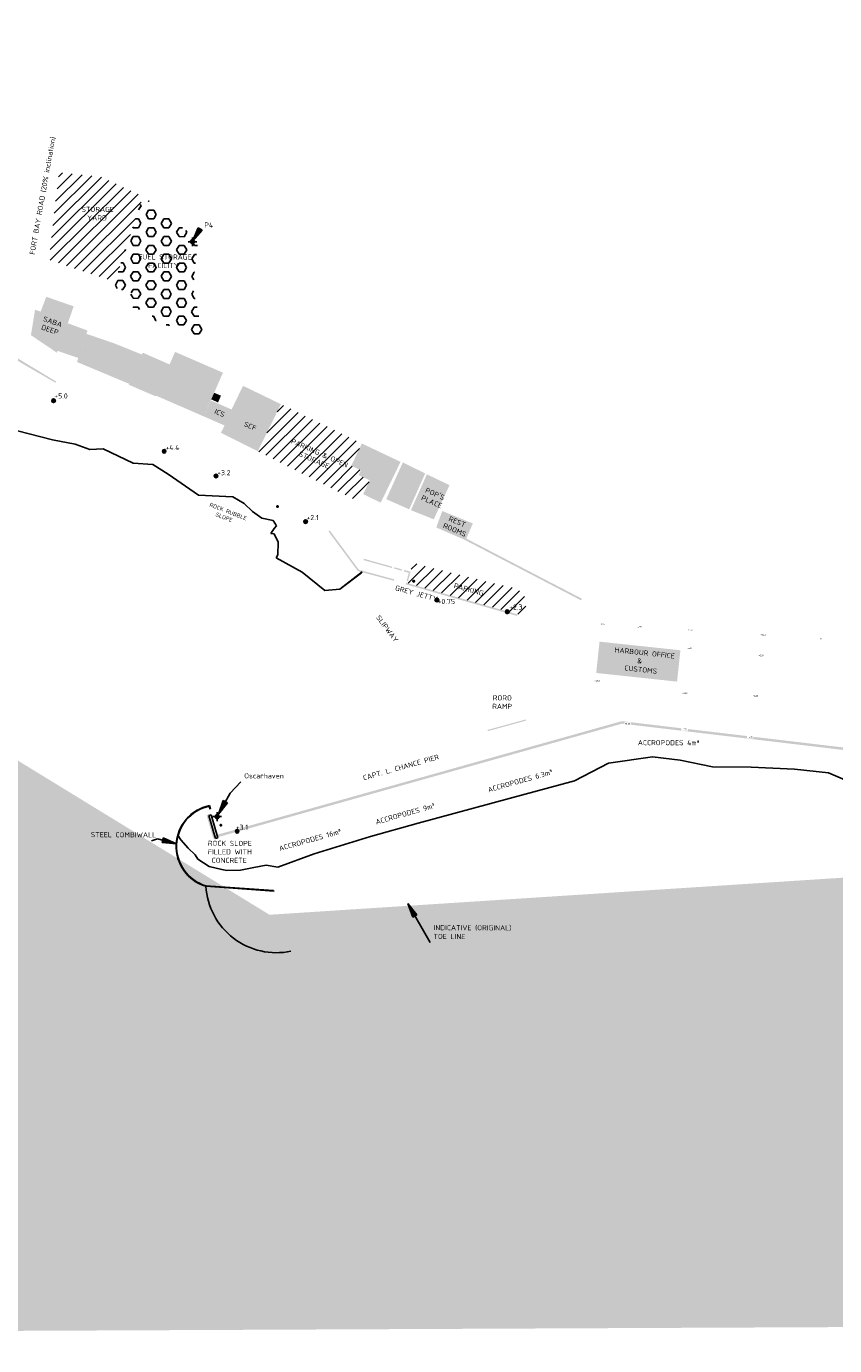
# Model space of a CAD drawing. Header units: metres. Extents: x 2831 to 4656, y -1529 to 547.
# Tile 18 of 20: x 3169 to 3367, y -417 to -94. Entities that reach past the tile are written whole.
import ezdxf

# ---------------------------------------------------------------- set-up
doc = ezdxf.new("R2010")
doc.units = ezdxf.units.M
for name, color, linetype in [('11 Aerial2$0$water', 147, 'Continuous'), ('13 Existing situation$0$Benchmark', 6, 'Continuous'), ('13 Existing situation$0$Coast line', 140, 'Continuous'), ('13 Existing situation$0$Coast line - removed', 140, 'Continuous'), ('13 Existing situation$0$Existing - to be remov', 1, 'Continuous'), ('13 Existing situation$0$Gemeten Grondslag', 7, 'Continuous'), ('13 Existing situation$0$H000BW-HATCH-K253', 253, 'Continuous'), ('13 Existing situation$0$H000H3-TEXT-025', 7, 'Continuous'), ('H000H2-TEXT-018', 1, 'Continuous')]:
    doc.layers.add(name, color=color, linetype=linetype)
doc.layers.add('13 Existing situation$0$Text-exist-remov', color=7, linetype='Continuous', plot=False)
doc.layers.add('13 Existing situation$0$Text-existing', color=7, linetype='Continuous', plot=False)
doc.styles.add('13 Existing situation$0$ISO', font='isocpeur.ttf')
doc.styles.add('13 Existing situation$0$NLCS-ISO', font='NLCS-ISO.ttf')
doc.styles.add('ISO', font='segoeui.ttf')
doc.dimstyles.new('13 Existing situation$0$WB-M1000', dxfattribs={"dimtxt": 2.5, "dimasz": 1, "dimexe": 2, "dimexo": 5, "dimgap": 1, "dimtad": 1, "dimzin": 0, "dimtxsty": '13 Existing situation$0$ISO', "dimblk1": '13 Existing situation$0$dimdot', "dimblk2": '13 Existing situation$0$dimdot', "dimsah": 1, "dimcen": 0, "dimdle": 2, "dimclrd": 1, "dimclre": 9, "dimclrt": 256, "dimadec": 0, "dimazin": 0, "dimtp": 1, "dimtfac": 1, "dimtix": 1, "dimtmove": 0, "dimatfit": 3, "dimldrblk": '13 Existing situation$0$dimpijl', "dimfxl": 2, "dimtolj": 1, "dimtzin": 1, "dimarcsym": 0})
pattern_1 = [(44.85341742, (-475524.3538, -1947884.5048), (-1.3226262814, 1.3302284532), [])]

# ---------------------------------------------------------------- blocks, each defined once
blk = doc.blocks.new('11 Aerial2')
at = {"layer": '11 Aerial2$0$water', "extrusion": (0.038105, -0.020107, 0.999071)}
h = blk.add_hatch(color=256, dxfattribs=at)
h.dxf.hatch_style = 1
h.paths.add_polyline_path([(1285.24, -2645.72), (1271.69, -2658.43), (1249.41, -2714.03), (1230.91, -3003.37), (1331.67, -3167.85), (1334.5, -3167.3), (1334.93, -3166.85), (1336.3, -3166.13), (1339.73, -3170.39), (1344.94, -3186.08), (1381.08, -3305.86), (1299.14, -3347.96), (952.4, -2697.44), (1238.21, -2545.09)])
blk = doc.blocks.new('13 Existing situation$0$dimdot')
at = {"color": 1}
blk.add_line((-1, 0), (1, 0), dxfattribs=at)
at = {"color": 1, "const_width": 0.5}
blk.add_lwpolyline([(-0.25, 0, 1), (0.25, 0, 1)], format="xyb", close=True, dxfattribs=at)
at = {"color": 1}
blk.add_lwpolyline([(0, -2), (0, 2)], dxfattribs=at)
blk = doc.blocks.new('13 Existing situation$0$dimpijl')
at = {"linetype": 'Continuous'}
blk.add_hatch(color=1, dxfattribs=at).paths.add_polyline_path([(0, 0), (-3.5, 0.58), (-3.5, -0.58)])
at = {"color": 1, "linetype": 'Continuous'}
for p, q in [((-3.5, 0.58), (0, 0)), ((-3.5, 0.58), (-3.5, -0.58)), ((0, 0), (-3.5, -0.58))]:
    blk.add_line(p, q, dxfattribs=at)
blk = doc.blocks.new('*E21')
at = {"layer": '13 Existing situation$0$H000H3-TEXT-025'}
for points in [[(-6.42, 141, -2.06), (-4.57, 143.99, -2.06), (-4.41, 143.49, -2.06)], [(0.27, 0.42), (3.1, 5.6), (5.73, 8.39)], [(-10, -6.84, -2.06), (-14.64, -5.64, -2.06), (-16.12, -6.14, -2.06)], [(46.85, -21.36, -2.06), (52.33, -30.88, -2.06)]]:
    blk.add_leader(points, dimstyle='13 Existing situation$0$WB-M1000', dxfattribs=at)
blk = doc.blocks.new('13 Existing situation')
at = {"layer": '13 Existing situation$0$H000BW-HATCH-K253', "extrusion": (0.013271, -0.001077, 0.999911)}
h = blk.add_hatch(dxfattribs=at)
h.set_pattern_fill('ANSI31', color=256, scale=15)
h.set_pattern_definition(pattern_1)
h.paths.add_polyline_path([(3174.36, -150.94), (3190.51, -156.29), (3197.44, -135.37), (3187.01, -130.53), (3176.78, -129.46)])
h = blk.add_hatch(dxfattribs=at)
h.set_pattern_fill('HEX', color=256, scale=10)
h.set_pattern_definition([(359.84461391, (-475524.3538, -1947884.5048), (0.005875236, 2.166380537), [1.250380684, -2.500761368]), (119.83699043, (-475524.3538, -1947884.5048), (-1.8785017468, -1.0781037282), [1.2506689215, -2.501337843]), (59.85223739, (-475523.1034, -1947884.5082), (-1.8726265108, 1.0882768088), [1.2506689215, -2.501337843])])
h.paths.add_polyline_path([(3212.37, -170.2), (3209.68, -157.81), (3210.93, -146.12), (3197.44, -135.37), (3190.04, -157.71), (3194.61, -158.78), (3193.7, -162.19), (3199.27, -164.03), (3200.47, -165.93)])
h = blk.add_hatch(color=256, dxfattribs=at)
h.dxf.hatch_style = 1
h.paths.add_polyline_path([(3173.68, -160), (3180.42, -162.35), (3179.19, -165.9), (3172.31, -163.64)])
h = blk.add_hatch(color=256, dxfattribs=at)
h.dxf.hatch_style = 1
h.paths.add_polyline_path([(3179.19, -165.9), (3170.93, -163.19), (3169.92, -169.43), (3176.28, -173.71)])
h = blk.add_hatch(color=256, dxfattribs=at)
h.dxf.hatch_style = 1
h.paths.add_polyline_path([(3162.99, -171.97), (3161.33, -169.96), (3160.97, -168.35), (3160.91, -166.87), (3161.05, -165.54), (3160.65, -165.5), (3160.51, -166.88), (3160.58, -168.39), (3160.95, -170.18), (3162.66, -172.33), (3164.63, -174.45), (3167.51, -176.22), (3175.94, -181.1), (3176.1, -180.79), (3165.59, -174.46)])
h = blk.add_hatch(color=256, dxfattribs=at)
h.dxf.hatch_style = 1
h.paths.add_polyline_path([(3183.83, -168.3), (3178.96, -166.49), (3176.44, -173.28), (3181.54, -175.02)])
h = blk.add_hatch(color=256, dxfattribs=at)
h.dxf.hatch_style = 1
h.paths.add_polyline_path([(3183.56, -169.1), (3181.21, -176), (3187.02, -178.43), (3190.26, -171.39)])
h = blk.add_hatch(color=256, dxfattribs=at)
h.dxf.hatch_style = 1
h.paths.add_polyline_path([(3190.26, -171.39), (3197.17, -174.16), (3194.01, -181.36), (3187.02, -178.43)])
h = blk.add_hatch(color=256, dxfattribs=at)
h.dxf.hatch_style = 1
h.paths.add_polyline_path([(3197.37, -173.71), (3193.92, -181.58), (3200.57, -184.44), (3203.97, -176.61)])
h = blk.add_hatch(color=256, dxfattribs=at)
h.dxf.hatch_style = 1
h.paths.add_polyline_path([(3212.29, -189.33), (3214.93, -183.56), (3217.07, -178.63), (3205.31, -173.52), (3200.64, -184.27)])
h = blk.add_hatch(color=256, dxfattribs=at)
h.dxf.hatch_style = 1
h.paths.add_polyline_path([(3214.93, -183.56), (3216.59, -184.28), (3215.88, -185.93), (3214.19, -185.19)])
h = blk.add_hatch(color=256, dxfattribs=at)
h.dxf.hatch_style = 1
h.paths.add_polyline_path([(3216.59, -193.39), (3225.64, -197.92), (3231.31, -186.36), (3222.01, -181.85), (3219.2, -187.66), (3217.49, -191.6)])
h = blk.add_hatch(color=256, dxfattribs=at)
h.dxf.hatch_style = 1
h.paths.add_polyline_path([(3217.49, -191.6), (3219.2, -187.66), (3214.11, -185.45), (3212.29, -189.33)])
h = blk.add_hatch(dxfattribs=at)
h.set_pattern_fill('ANSI31', color=256, scale=15)
h.set_pattern_definition(pattern_1)
h.paths.add_polyline_path([(3225.64, -197.92), (3250.58, -210.4), (3253.16, -205.08), (3250.42, -203.75), (3250.96, -202.6), (3248.59, -201.48), (3251.18, -196.01), (3231.31, -186.36)])
h = blk.add_hatch(color=256, dxfattribs=at)
h.dxf.hatch_style = 1
h.paths.add_polyline_path([(3253.16, -205.08), (3250.42, -203.75), (3250.96, -202.6), (3248.59, -201.48), (3251.18, -196.01), (3256.37, -198.47)])
h = blk.add_hatch(color=256, dxfattribs=at)
h.dxf.hatch_style = 1
h.paths.add_polyline_path([(3255.83, -210.54), (3260.7, -200.52), (3256.37, -198.47), (3251.52, -208.45)])
h = blk.add_hatch(color=256, dxfattribs=at)
h.dxf.hatch_style = 1
h.paths.add_polyline_path([(3262.82, -212.18), (3266.75, -203.36), (3261.25, -200.67), (3257.19, -209.67)])
h = blk.add_hatch(color=256, dxfattribs=at)
h.dxf.hatch_style = 1
h.paths.add_polyline_path([(3263.25, -212.37), (3268.85, -214.63), (3272.72, -206.25), (3267.17, -203.57)])
h = blk.add_hatch(color=256, dxfattribs=at)
h.dxf.hatch_style = 1
h.paths.add_polyline_path([(3269.47, -216.64), (3276.15, -219.51), (3277.71, -215.88), (3270.77, -213.06)])
h = blk.add_hatch(color=256, dxfattribs=at)
h.dxf.hatch_style = 1
h.paths.add_polyline_path([(3276.85, -219.36), (3278.45, -215.63), (3270.96, -212.59), (3270.77, -213.06), (3277.71, -215.88), (3276.15, -219.51), (3305.02, -234.51), (3305.23, -234.11)])
h = blk.add_hatch(color=256, dxfattribs=at)
h.dxf.hatch_style = 1
h.paths.add_polyline_path([(3250.18, -227.29), (3250.8, -227.5), (3259.06, -229.7), (3259.16, -229.36), (3250.86, -227.11), (3250.44, -226.97), (3249.3, -225.45), (3247.32, -222.77), (3243.32, -217.37), (3242.98, -217.58)])
h = blk.add_hatch(color=256, dxfattribs=at)
h.dxf.hatch_style = 1
h.paths.add_polyline_path([(3258.59, -226.58), (3258.67, -226.26), (3251.67, -224.3), (3251.59, -224.63)])
h.paths.add_polyline_path([(3261.1, -226.92), (3260.99, -227.25), (3259.12, -226.71), (3259.22, -226.4)])
h.paths.add_polyline_path([(3262.73, -227.75), (3262.2, -229.69), (3262.53, -229.78), (3263.16, -227.5), (3261.62, -227.05), (3261.51, -227.41)])
h = blk.add_hatch(dxfattribs=at)
h.set_pattern_fill('ANSI31', color=256, scale=15)
h.set_pattern_definition(pattern_1)
h.paths.add_polyline_path([(3263.17, -227.51), (3263.76, -225.33), (3271.23, -227.28), (3275.68, -228.36), (3281.79, -229.89), (3288.97, -231.58), (3290.59, -232.57), (3291.33, -233.89), (3291.61, -234.98), (3291.33, -236.8), (3290.91, -238.34), (3284.98, -236.7), (3280.44, -235.38), (3274.41, -233.73), (3269.9, -232.45), (3264.8, -230.94), (3262.45, -230.28), (3262.55, -229.8)])
h = blk.add_hatch(color=256, dxfattribs=at)
h.dxf.hatch_style = 1
h.paths.add_polyline_path([(3262.06, -230.2), (3261.96, -230.58), (3274.33, -234.1), (3289.31, -238.35), (3289.42, -237.96), (3277.46, -234.56), (3262.39, -230.29)])
h = blk.add_hatch(color=256, dxfattribs=at)
h.dxf.hatch_style = 1
h.paths.add_polyline_path([(3328.61, -254.46), (3308.75, -252.34), (3309.57, -244.65), (3329.43, -246.77)])
h = blk.add_hatch(color=256, dxfattribs=at)
h.dxf.hatch_style = 1
h.paths.add_polyline_path([(3315.07, -264.78), (3370.56, -271.37), (3371.14, -266.43), (3382.97, -267.77), (3383.01, -267.37), (3370.79, -265.99), (3370.23, -270.72), (3315.02, -264.17), (3215.11, -292.21), (3215.28, -292.79)])
h.paths.add_polyline_path([(3220.21, -290.54), (3221.91, -290.55), (3221.91, -289.8), (3220.21, -289.79)], flags=25)
h = blk.add_hatch(color=256, dxfattribs=at)
h.dxf.hatch_style = 1
h.paths.add_polyline_path([(3291.55, -264.03), (3291.47, -263.74), (3282.07, -266.32), (3282.15, -266.61)])
h = blk.add_hatch(color=256, dxfattribs=at)
h.dxf.hatch_style = 1
h.paths.add_polyline_path([(3213.62, -287.08), (3213.04, -287.25), (3214.7, -292.94), (3215.28, -292.79)])
at = {"layer": '13 Existing situation$0$Benchmark', "extrusion": (0.013271, -0.001077, 0.999911)}
for p, q in [((3209.31, -147.58, -1.83), (3209.32, -145.44, -1.83)), ((3208.27, -146.48, -1.82), (3210.36, -146.49, -1.84)), ((3214.33, -287.59, 0.01), (3216.42, -287.59, -0.01)), ((3215.38, -288.68, 0), (3215.38, -286.54, 0))]:
    blk.add_line(p, q, dxfattribs=at)
for centre, start_param, end_param in [((3209.32, -146.48, -1.83), -1.570796, 4.712389), ((3215.38, -287.59), 4.712389, 10.995574)]:
    blk.add_ellipse(centre, major_axis=(0.001, 0.5, 0.001), ratio=0.999693, start_param=start_param, end_param=end_param, dxfattribs=at)
at = {"layer": '13 Existing situation$0$Coast line', "extrusion": (0.013271, -0.001077, 0.999911)}
for p, q in [((3245.47, -231.8, -2.4), (3251.01, -227.53, -2.47)), ((3311.45, -274.49, -3.32), (3303.09, -278.79, -3.22)), ((3322.31, -272.93, -3.46), (3311.45, -274.49, -3.32)), ((3329.04, -273.76, -3.56), (3322.31, -272.93, -3.46)), ((3337.03, -275.38, -3.66), (3329.04, -273.76, -3.56)), ((3346.47, -275.49, -3.79), (3337.03, -275.38, -3.66)), ((3357.15, -275.95, -3.93), (3346.47, -275.49, -3.79)), ((3365.47, -276.87, -4.04), (3357.15, -275.95, -3.93)), ((3369.5, -278.55, -4.1), (3365.47, -276.87, -4.04)), ((3303.09, -278.79, -3.22), (3287.06, -283.17, -3.01)), ((3287.06, -283.17, -3.01), (3264.74, -289.21, -2.72)), ((3264.74, -289.21, -2.72), (3253, -292.44, -2.57)), ((3253, -292.44, -2.57), (3239.21, -296.74, -2.39)), ((3239.21, -296.74, -2.39), (3230.23, -300.04, -2.27)), ((3217.77, -300.84, -2.11), (3216.55, -300.56, -2.09)), ((3221.08, -300.77, -2.15), (3217.77, -300.84, -2.11)), ((3224.37, -300.07, -2.19), (3221.08, -300.77, -2.15)), ((3227.41, -299.53, -2.23), (3224.37, -300.07, -2.19)), ((3230.23, -300.04, -2.27), (3227.41, -299.53, -2.23))]:
    blk.add_line(p, q, dxfattribs=at)
at = {"layer": '13 Existing situation$0$Coast line - removed', "extrusion": (0.013271, -0.001077, 0.999911)}
for p, q in [((3174.93, -195.15, -1.42), (3166.33, -192.93, -1.31)), ((3180.54, -196.21, -1.5), (3174.93, -195.15, -1.42)), ((3184.11, -197.47, -1.55), (3180.54, -196.21, -1.5)), ((3187.36, -197.32, -1.59), (3184.11, -197.47, -1.55)), ((3194.78, -200.81, -1.69), (3187.36, -197.32, -1.59)), ((3199.59, -201.15, -1.76), (3194.78, -200.81, -1.69)), ((3203.35, -203.53, -1.81), (3199.59, -201.15, -1.76)), ((3210.78, -208.68, -1.92), (3203.35, -203.53, -1.81)), ((3219.19, -209.07, -2.03), (3210.78, -208.68, -1.92)), ((3222.03, -210.78, -2.07), (3219.19, -209.07, -2.03)), ((3224.03, -212.74, -2.1), (3222.03, -210.78, -2.07)), ((3226.34, -214.34, -2.13), (3224.03, -212.74, -2.1)), ((3229.16, -214.91, -2.17), (3226.34, -214.34, -2.13)), ((3228.52, -218.07, -2.16), (3229.41, -216.9, -2.17)), ((3229.95, -216.21, -2.18), (3229.16, -214.91, -2.17)), ((3229.41, -216.9, -2.17), (3229.95, -216.21, -2.18)), ((3229.33, -218.19, -2.17), (3228.52, -218.07, -2.16)), ((3230.36, -220.26, -2.19), (3229.33, -218.19, -2.17)), ((3229.9, -224.08, -2.19), (3230.31, -223.32, -2.19)), ((3230.31, -223.32, -2.19), (3230.36, -220.26, -2.19)), ((3236.26, -227.59, -2.27), (3229.9, -224.08, -2.19)), ((3241.84, -232.1, -2.35), (3236.26, -227.59, -2.27)), ((3250.78, -227.72, -2.47), (3245.47, -231.8, -2.4)), ((3245.47, -231.8, -2.4), (3241.84, -232.1, -2.35)), ((3206.43, -293.27, -1.95), (3205.75, -292.13, -1.94)), ((3208.21, -295.34, -1.97), (3206.43, -293.27, -1.95)), ((3209.97, -296.95, -2), (3208.21, -295.34, -1.97)), ((3210.66, -298.02, -2.01), (3209.97, -296.95, -2)), ((3213.4, -299.82, -2.05), (3210.66, -298.02, -2.01)), ((3216.55, -300.56, -2.09), (3213.4, -299.82, -2.05))]:
    blk.add_line(p, q, dxfattribs=at)
at = {"layer": '13 Existing situation$0$Existing - to be remov', "extrusion": (0.013271, -0.001077, 0.999911)}
for p, q in [((3213.73, -285.76, -2.04), (3213.48, -284.91, -2.03)), ((3213.3, -287.3, -2.03), (3213.87, -287.13, -2.04)), ((3214.96, -292.99, -2.06), (3213.3, -287.3, -2.03)), ((3213.63, -285.79, -2.04), (3213.41, -285.03, -2.03)), ((3213.87, -287.13, -2.04), (3215.53, -292.84, -2.07)), ((3215.53, -292.84, -2.07), (3214.96, -292.99, -2.06)), ((3212.61, -304.69, -2.04), (3229.37, -305.86, -2.27)), ((3212.62, -304.59, -2.04), (3229.23, -305.75, -2.26))]:
    blk.add_line(p, q, dxfattribs=at)
for major_axis, start_param, end_param in [((0.03, 10.21, 0.01), 0.204421, 2.854602), ((0.03, 10.11, 0.01), 0.213495, 2.853509)]:
    blk.add_ellipse((3215.52, -294.91, -2.07), major_axis=major_axis, ratio=0.999693, start_param=start_param, end_param=end_param, dxfattribs=at)
at = {"layer": '13 Existing situation$0$Existing - to be remov', "ltscale": 10, "extrusion": (0.013271, -0.001077, 0.999911)}
blk.add_ellipse((3229.89, -303.68, -2.27), major_axis=(0.05, 17.32, 0.02), ratio=0.999693, start_param=1.631653, end_param=3.354729, dxfattribs=at)
at = {"layer": '13 Existing situation$0$Gemeten Grondslag', "extrusion": (0.013271, -0.001077, 0.999911)}
for centre, start_param, end_param in [((3230.19, -211.49, -2.18), 4.712389, 7.853982), ((3230.19, -211.49, -2.18), 4.712389, 7.853982), ((3230.19, -211.49, -2.18), 4.712389, 7.853982), ((3230.19, -211.49, -2.18), 1.570796, 4.712389), ((3230.19, -211.49, -2.18), 1.570796, 4.712389), ((3230.19, -211.49, -2.18), 1.570796, 4.712389), ((3263.62, -229.82, -2.64), -1.570796, 1.570796), ((3263.62, -229.82, -2.64), 1.570796, 4.712389), ((3216.26, -289.72, -2.08), 4.712389, 7.853982), ((3216.26, -289.72, -2.08), 1.570796, 4.712389)]:
    blk.add_ellipse(centre, major_axis=(0.001, 0.2, 0), ratio=0.999693, start_param=start_param, end_param=end_param, dxfattribs=at)
at = {"layer": '13 Existing situation$0$Text-existing', "extrusion": (0.013271, -0.001077, 0.999911)}
for p, q in [((3174.68, -185.5, 0.65), (3175.72, -185.51, 0.64)), ((3175.2, -184.98, 0.64), (3175.2, -186.05, 0.64)), ((3202.36, -197.39, 0.27), (3202.36, -198.47, 0.27)), ((3201.84, -197.92, 0.28), (3202.88, -197.92, 0.26)), ((3214.55, -203.98, 0.1), (3215.6, -203.99, 0.09)), ((3215.08, -203.46, 0.09), (3215.08, -204.53, 0.09)), ((3236.55, -215.18, -0.2), (3237.6, -215.18, -0.22)), ((3237.08, -214.65, -0.21), (3237.07, -215.72, -0.21)), ((3268.81, -234.43, -0.65), (3269.85, -234.43, -0.67)), ((3269.33, -233.9, -0.66), (3269.33, -234.97, -0.66)), ((3286.09, -237.32, -0.88), (3287.13, -237.32, -0.9)), ((3286.61, -236.8, -0.89), (3286.61, -237.87, -0.89)), ((3219.76, -291.18, -0.06), (3220.8, -291.19, -0.08)), ((3220.28, -290.66, -0.07), (3220.28, -291.73, -0.07))]:
    blk.add_line(p, q, dxfattribs=at)
for centre, start_param, end_param in [((3175.2, -185.51, 0.64), 4.712389, 10.995574), ((3202.36, -197.92, 0.27), 4.712389, 10.995574), ((3215.08, -203.99, 0.09), 4.712389, 10.995574), ((3237.08, -215.18, -0.21), -1.570796, 4.712389), ((3269.33, -234.43, -0.66), -1.570796, 4.712389), ((3286.61, -237.32, -0.89), 4.712389, 10.995574), ((3220.28, -291.18, -0.07), 4.712389, 10.995574)]:
    blk.add_ellipse(centre, major_axis=(0.001, 0.446, 0), ratio=0.999693, start_param=start_param, end_param=end_param, dxfattribs=at)
at = {"layer": '13 Existing situation$0$H000H3-TEXT-025', "extrusion": (0.013271, -0.001077, 0.999911), "xscale": 1.000304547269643, "yscale": 1.000611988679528, "zscale": 1.000611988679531, "rotation": 359.8446139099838}
blk.add_blockref('*E21', (3214.09, -287.3, 121.79), dxfattribs=at)
at = {"layer": '13 Existing situation$0$H000H3-TEXT-025', "extrusion": (0.013271, -0.001077, 0.999911), "style": '13 Existing situation$0$ISO', "width": 0.999693}
for s, height, p in [('P4', 1.251, (3211.95, -142.96, 40.92)), ('Oscarhaven', 1.251, (3221.72, -278.16, 42.98)), ('STEEL COMBIWALL', 1.2508, (3184.08, -292.6, 40.92))]:
    blk.add_text(s, height=height, rotation=359.8446, dxfattribs=at).set_placement(p)
at = {"layer": '13 Existing situation$0$Text-exist-remov', "extrusion": (0.013271, -0.001077, 0.999911)}
for s, height, rotation, style, oblique, width, p in [('ROCK RUBBLE', 1.0006, 338.8387, '13 Existing situation$0$NLCS-ISO', 359.9882, 0.999772, (3213.18, -211.39, 36.92)), ('SLOPE', 1.001, 338.8387, '13 Existing situation$0$NLCS-ISO', 359.9882, 0.999772, (3214.67, -213.76, 36.92)), ('FILLED WITH', 1.2508, 359.8446, '13 Existing situation$0$ISO', 360, 0.999693, (3212.89, -296.82, 36.92)), ('CONCRETE', 1.251, 359.8446, '13 Existing situation$0$ISO', 360, 0.999693, (3213.82, -298.91, 36.92))]:
    blk.add_text(s, height=height, rotation=rotation, dxfattribs=dict(at, style=style, oblique=oblique, width=width)).set_placement(p)
at = {"layer": '13 Existing situation$0$Text-exist-remov', "extrusion": (0.013271, -0.001077, 0.999911), "style": '13 Existing situation$0$ISO', "width": 0.999693}
blk.add_text('ROCK SLOPE', height=1.251, rotation=359.8446, dxfattribs=at).set_placement((3212.89, -294.73, 36.92))
at = {"layer": '13 Existing situation$0$Text-existing', "extrusion": (0.013271, -0.001077, 0.999911), "style": '13 Existing situation$0$ISO'}
for s, height, rotation, oblique, width, p in [('FORT BAY ROAD (20%%% inclination)', 1.2504, 79.8476, 0.006, 1.000289, (3170.05, -149.68, 55.43)), ('STORAGE', 1.251, 359.8446, 360, 0.999693, (3181.85, -139.13, 36.92)), ('YARD', 1.251, 359.8446, 360, 0.999693, (3183.22, -141.22, 36.92)), ('FACILITY', 1.251, 359.8446, 360, 0.999693, (3198.23, -152.9, 36.92)), ('SABA', 1.251, 340.794, 359.9891, 0.999758, (3172.31, -165.88, 36.42)), ('DEEP', 1.251, 340.794, 359.9891, 0.999758, (3171.86, -167.93, 36.42)), ('ICS', 1.251, 336.1842, 359.9871, 0.999792, (3214.37, -188.52, 36.42)), ('SCF', 1.251, 336.1842, 359.9871, 0.999792, (3221.61, -191.66, 36.42)), ('+4.4', 1.251, 359.8446, 360, 0.999693, (3202.43, -197.61, 38.95)), ('PARKING & OPEN', 1.2507, 336.1842, 359.9871, 0.999792, (3233.18, -195.86, 36.42)), ('STORAGE', 1.251, 336.1842, 359.9871, 0.999792, (3235.08, -198.98, 36.42)), ("POP'S", 1.251, 336.1842, 359.9871, 0.999792, (3266.13, -207.9, 36.42)), ('PLACE', 1.251, 336.1842, 359.9871, 0.999792, (3265.15, -209.75, 36.42)), ('ROOMS', 1.251, 337.1344, 359.9875, 0.999784, (3270.5, -216.59, 36.42)), ('REST', 1.251, 337.1344, 359.9875, 0.999784, (3271.88, -214.91, 36.42)), ('GREY JETTY', 1.251, 344.4266, 359.991, 0.999736, (3258.76, -231.94, 36.92)), ('PARKING', 1.251, 344.4266, 359.991, 0.999736, (3273.17, -231.39, 36.92)), ('+2.3', 1.251, 359.8446, 360, 0.999693, (3286.85, -236.72, 39.98)), ('SLIPWAY', 1.251, 306.9939, 359.983, 1.000083, (3254.12, -238.72, 36.92)), ('HARBOUR OFFICE', 1.2508, 353.9189, 359.9964, 0.999699, (3312.73, -247.21, 36.92)), ('&', 1.25, 353.9189, 359.9964, 0.999699, (3318.29, -249.9, 36.92)), ('CUSTOMS', 1.251, 353.9189, 359.9964, 0.999699, (3315.15, -251.66, 36.92)), ('RAMP', 1.251, 359.8446, 360, 0.999693, (3282.72, -261.11, 36.92)), ('CAPT. L. CHANCE PIER', 1.2507, 15.7687, 0.0093, 0.999739, (3251.17, -278.69, 36.92)), ('ACCROPODES 6.3m³', 1.2507, 15.7687, 0.0093, 0.999739, (3281.81, -281.62, 36.92)), ('ACCROPODES 9m³', 1.2507, 15.7687, 0.0093, 0.999739, (3254.25, -289.51, 36.92)), ('ACCROPODES 16m³', 1.2507, 15.7687, 0.0093, 0.999739, (3230.55, -296.02, 36.92)), ('INDICATIVE (ORIGINAL)', 1.2508, 359.8446, 360, 0.999693, (3268.25, -315.43, 40.92))]:
    blk.add_text(s, height=height, rotation=rotation, dxfattribs=dict(at, oblique=oblique, width=width)).set_placement(p)
at = {"layer": '13 Existing situation$0$Text-existing', "extrusion": (0.013271, -0.001077, 0.999911), "style": '13 Existing situation$0$ISO', "width": 0.999693}
for s, height, p in [('FUEL STORAGE', 1.2508, (3195.86, -150.8, 36.92)), ('+5.0', 1.251, (3175.12, -184.92, 38.95)), ('+3.2', 1.251, (3215.14, -203.75, 38.95)), ('+2.1', 1.251, (3237.08, -214.78, 38.95)), ('+0.75', 1.251, (3269.27, -235.36, 38.95)), ('RORO', 1.251, (3282.85, -259.03, 36.92)), ('ACCROPODES 4m³', 1.2508, (3318.48, -270.02, 36.92)), ('+3.1', 1.251, (3219.68, -290.79, 40.98)), ('TOE LINE', 1.251, (3268.24, -317.58, 40.92))]:
    blk.add_text(s, height=height, rotation=359.8446, dxfattribs=at).set_placement(p)

msp = doc.modelspace()

# ---------------------------------------------------------------- block references
for name in ['13 Existing situation', '11 Aerial2']:
    msp.add_blockref(name, (0, 0))

# ---------------------------------------------------------------- next in the draw order: texts
at = {"layer": 'H000H2-TEXT-018', "char_height": 0.36, "attachment_point": 2, "style": 'ISO', "bg_fill": 3, "box_fill_scale": 1.5, "bg_fill_color": 256, "bg_fill_transparency": 0}
for s, insert in [('+2.27', (3309.957, -240.229, 2.273)), ('+2.48', (3318.943, -240.774, 2.477)), ('+2.96', (3331.525, -241.595, 2.956)), ('+3.38', (3349.451, -242.813, 3.376)), ('+2.39', (3331.214, -246.088, 2.393)), ('+3.50', (3363.135, -243.742, 3.503)), ('+2.34', (3348.96, -247.867, 2.337)), ('+2.14', (3308.636, -254.094, 2.144)), ('+2.23', (3330.225, -257.125, 2.229)), ('+2.24', (3347.514, -257.761, 2.24)), ('+3.21', (3316.138, -264.647, 3.208)), ('+2.17', (3330.184, -265.926, 2.171)), ('+2.35', (3346.279, -267.854, 2.346))]:
    msp.add_mtext(s, dxfattribs=dict(at, insert=insert))

doc.saveas('drawing.dxf')
